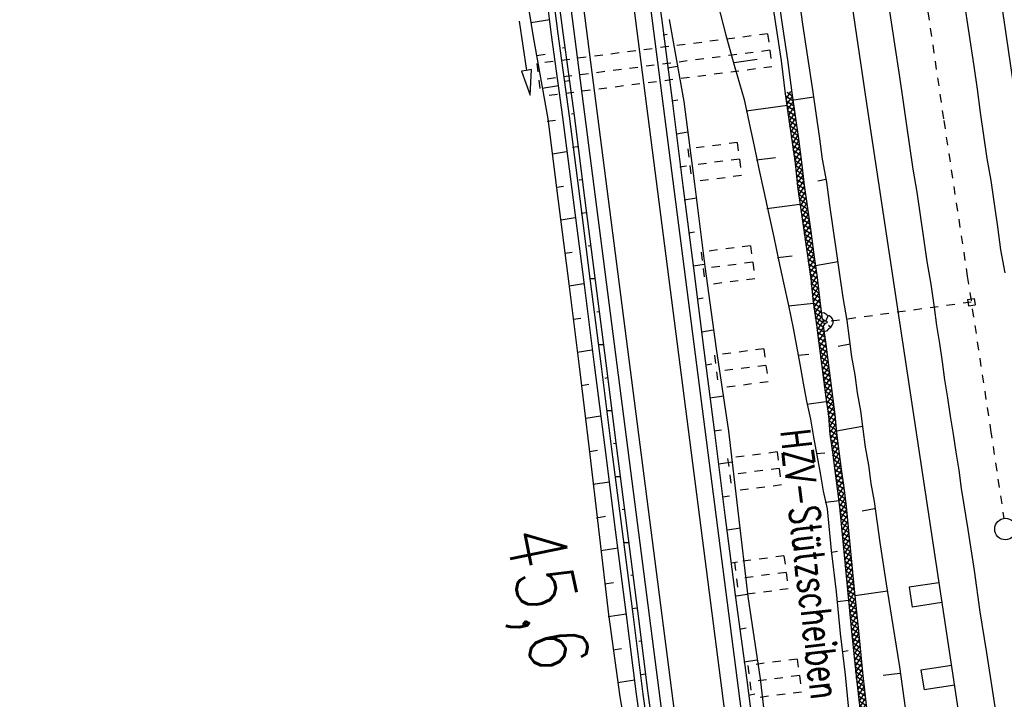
# Model space of a CAD drawing. Extents: x 447827 to 448299, y 438389 to 439851.
# Tile 67 of 116: x 447923 to 447982, y 439294 to 439335. Entities that reach past the tile are written whole.
import ezdxf

# ---------------------------------------------------------------- set-up
doc = ezdxf.new("R2010")
doc.units = 0
doc.header["$LTSCALE"] = 2
doc.header["$MEASUREMENT"] = 0
for name, pattern in [('ACAD_ISO03W100', [0.5, 0.25, -0.25]), ('ACAD_ISO05W100', [0.5, 0.25, -0.25]), ('ACAD_ISO10W100W', [0.5, 0.25, -0.25]), ('AUSGEZOGEN', [0]), ('PUNKTX2', [0.5, 0.25, -0.25])]:
    doc.linetypes.add(name, pattern=pattern)
doc.layers.get('0').update_dxf_attribs({"linetype": 'AUSGEZOGEN'})
for name, color, linetype in [('DB-Bahnachse', 7, 'CONTINUOUS'), ('DB-Boeschungen', 15, 'CONTINUOUS'), ('DB-Gleisachsen', 7, 'CONTINUOUS'), ('DB-GRABEN', 15, 'AUSGEZOGEN'), ('DB-HZV-Stützscheiben', 15, 'CONTINUOUS'), ('DB-Ingenieurbauwerke', 15, 'CONTINUOUS'), ('DB-Weg-Boeschungen', 15, 'CONTINUOUS'), ('DB-Wege', 15, 'CONTINUOUS'), ('FBRTOP', 250, 'AUSGEZOGEN')]:
    doc.layers.add(name, color=color, linetype=linetype)
doc.styles.add('ROMANS', font='romans.shx', dxfattribs={"width": 0.8})

# ---------------------------------------------------------------- blocks, each defined once
blk = doc.blocks.new('*X357')
at = {"color": 0, "linetype": 'ByBlock'}
for p, q in [((-134756, -181213), (-134476, -180933)), ((-134295, -181357), (-134742, -180911)), ((-134555, -181330), (-134188, -180963)), ((-133940, -181394), (-134392, -180942)), ((-134267, -181360), (-133900, -180994)), ((-133584, -181432), (-134037, -180979)), ((-133979, -181390), (-133612, -181024)), ((-133691, -181421), (-133324, -181054)), ((-133229, -181469), (-133681, -181017)), ((-133403, -181451), (-133036, -181084)), ((-132873, -181506), (-133326, -181054)), ((-133115, -181481), (-132748, -181115)), ((-132518, -181544), (-132970, -181091)), ((-132827, -181511), (-132460, -181145)), ((-132162, -181581), (-132615, -181129)), ((-131807, -181618), (-132259, -181166)), ((-134651, -181320), (-134756, -181215)), ((-132539, -181541), (-132173, -181175)), ((-132251, -181572), (-131885, -181205)), ((-131963, -181602), (-131597, -181235)), ((-131451, -181656), (-131904, -181203)), ((-131675, -181632), (-131309, -181266)), ((-131096, -181693), (-131548, -181241)), ((-131387, -181662), (-131021, -181296)), ((-130740, -181730), (-131193, -181278)), ((-131099, -181693), (-130733, -181326)), ((-130385, -181768), (-130837, -181315)), ((-130811, -181723), (-130445, -181356)), ((-130523, -181753), (-130157, -181387)), ((-130029, -181805), (-130482, -181353)), ((-130235, -181783), (-129869, -181417)), ((-129674, -181842), (-130126, -181390)), ((-129947, -181814), (-129581, -181447)), ((-129318, -181880), (-129771, -181427)), ((-129659, -181844), (-129293, -181477)), ((-128963, -181917), (-129415, -181465)), ((-129371, -181874), (-129005, -181508)), ((-129083, -181904), (-128717, -181538)), ((-128607, -181954), (-129059, -181502)), ((-128795, -181934), (-128429, -181568)), ((-128252, -181992), (-128704, -181539)), ((-128507, -181965), (-128141, -181598)), ((-127896, -182029), (-128348, -181576)), ((-128219, -181995), (-127853, -181628)), ((-127540, -182066), (-127993, -181614)), ((-127931, -182025), (-127565, -181659)), ((-127644, -182055), (-127277, -181689)), ((-127185, -182104), (-127637, -181651)), ((-127356, -182086), (-126989, -181719)), ((-126829, -182141), (-127282, -181688)), ((-127068, -182116), (-126701, -181749)), ((-126474, -182178), (-126926, -181726)), ((-126118, -182216), (-126571, -181763)), ((-126780, -182146), (-126413, -181780)), ((-126492, -182176), (-126125, -181810)), ((-125763, -182253), (-126215, -181800)), ((-126204, -182207), (-125837, -181840)), ((-125916, -182237), (-125549, -181870)), ((-125407, -182290), (-125860, -181838)), ((-125628, -182267), (-125261, -181901)), ((-125052, -182327), (-125504, -181875)), ((-125340, -182297), (-124973, -181931)), ((-124696, -182365), (-125149, -181912)), ((-125052, -182327), (-124685, -181961)), ((-124348, -182395), (-124793, -181950)), ((-124764, -182358), (-124393, -181987)), ((-124472, -182384), (-124100, -182012)), ((-124000, -182424), (-124442, -181983)), ((-124179, -182409), (-123807, -182037)), ((-123653, -182454), (-124094, -182013)), ((-123886, -182434), (-123513, -182062)), ((-123305, -182483), (-123746, -182042)), ((-123592, -182459), (-123220, -182087)), ((-122957, -182513), (-123399, -182072)), ((-123299, -182484), (-122927, -182112)), ((-122610, -182542), (-123051, -182101)), ((-123006, -182509), (-122634, -182137)), ((-122712, -182534), (-122340, -182161)), ((-122262, -182572), (-122703, -182131)), ((-122419, -182558), (-122048, -182188)), ((-121908, -182607), (-122355, -182160)), ((-122127, -182584), (-121760, -182218)), ((-121553, -182645), (-122005, -182192)), ((-121839, -182615), (-121472, -182248)), ((-121197, -182682), (-121650, -182230)), ((-121551, -182645), (-121184, -182278)), ((-120842, -182719), (-121294, -182267)), ((-121263, -182675), (-120896, -182309)), ((-120975, -182705), (-120608, -182339)), ((-120486, -182757), (-120939, -182304)), ((-120131, -182794), (-120583, -182342)), ((-120687, -182736), (-120320, -182369)), ((-120399, -182766), (-120033, -182399)), ((-119775, -182831), (-120227, -182379)), ((-120111, -182796), (-119745, -182430)), ((-119420, -182869), (-119872, -182416)), ((-119823, -182826), (-119457, -182460)), ((-119535, -182856), (-119169, -182490)), ((-119064, -182906), (-119516, -182454)), ((-119247, -182887), (-118881, -182520)), ((-118708, -182943), (-119161, -182491)), ((-118959, -182917), (-118593, -182551)), ((-118353, -182981), (-118805, -182528)), ((-118671, -182947), (-118305, -182581)), ((-117997, -183018), (-118450, -182565)), ((-118383, -182977), (-118017, -182611)), ((-118095, -183008), (-117729, -182641)), ((-117642, -183055), (-118094, -182603)), ((-117807, -183038), (-117441, -182671)), ((-117286, -183093), (-117739, -182640)), ((-117519, -183068), (-117153, -182702)), ((-116931, -183130), (-117383, -182677)), ((-117231, -183098), (-116865, -182732)), ((-116575, -183167), (-117028, -182715)), ((-116943, -183129), (-116577, -182762)), ((-116220, -183205), (-116672, -182752)), ((-116655, -183159), (-116289, -182792)), ((-116367, -183189), (-116001, -182823)), ((-115864, -183242), (-116317, -182789)), ((-116079, -183219), (-115713, -182853)), ((-115509, -183279), (-115961, -182827)), ((-115792, -183249), (-115425, -182883)), ((-115153, -183316), (-115606, -182864)), ((-115504, -183280), (-115137, -182913)), ((-114798, -183354), (-115250, -182901)), ((-115216, -183310), (-114849, -182944)), ((-114443, -183391), (-114895, -182939)), ((-114928, -183340), (-114561, -182974)), ((-114640, -183370), (-114273, -183004)), ((-114088, -183427), (-114539, -182976)), ((-114351, -183400), (-113985, -183034)), ((-113733, -183464), (-114184, -183013)), ((-114063, -183430), (-113697, -183064)), ((-113378, -183501), (-113828, -183051)), ((-113774, -183460), (-113409, -183095)), ((-113486, -183490), (-113121, -183125)), ((-113023, -183537), (-113473, -183088)), ((-113198, -183519), (-112833, -183155)), ((-112668, -183574), (-113117, -183125)), ((-112909, -183549), (-112545, -183185)), ((-112313, -183611), (-112762, -183163)), ((-112621, -183579), (-112257, -183216)), ((-111962, -183644), (-112406, -183200)), ((-112333, -183609), (-111966, -183243)), ((-111615, -183673), (-112053, -183235)), ((-112042, -183637), (-111673, -183267)), ((-111749, -183662), (-111380, -183292)), ((-111267, -183703), (-111705, -183265)), ((-111456, -183687), (-111086, -183317)), ((-110919, -183732), (-111357, -183294)), ((-111162, -183712), (-110793, -183342)), ((-110572, -183762), (-111009, -183324)), ((-110869, -183736), (-110500, -183367)), ((-110224, -183791), (-110662, -183353)), ((-110576, -183761), (-110206, -183392)), ((-109876, -183821), (-110314, -183383)), ((-110282, -183786), (-109913, -183417)), ((-109867, -183511), (-109966, -183412)), ((-109989, -183811), (-109867, -183689))]:
    blk.add_line(p, q, dxfattribs=at)
blk = doc.blocks.new('*X358')
at = {"color": 0, "linetype": 'ByBlock'}
for p, q in [((-159694, -179422), (-159433, -179161)), ((-159312, -179569), (-159694, -179187)), ((-159511, -179557), (-159133, -179180)), ((-158973, -179590), (-159399, -179163)), ((-159211, -179575), (-158833, -179198)), ((-158634, -179610), (-159061, -179184)), ((-158911, -179593), (-158533, -179216)), ((-158296, -179631), (-158722, -179204)), ((-158611, -179612), (-158233, -179234)), ((-157957, -179651), (-158383, -179225)), ((-158311, -179630), (-157933, -179252)), ((-157618, -179672), (-158045, -179245)), ((-158010, -179648), (-157633, -179270)), ((-157710, -179666), (-157333, -179288)), ((-157280, -179692), (-157706, -179266)), ((-157410, -179684), (-157033, -179307)), ((-156941, -179713), (-157367, -179286)), ((-157110, -179702), (-156733, -179325)), ((-156602, -179733), (-157028, -179307)), ((-156810, -179721), (-156433, -179343)), ((-156263, -179754), (-156690, -179327)), ((-156510, -179739), (-156133, -179361)), ((-155925, -179774), (-156351, -179348)), ((-156210, -179757), (-155833, -179379)), ((-155586, -179795), (-156012, -179368)), ((-155240, -179822), (-155674, -179389)), ((-159651, -179548), (-159694, -179505)), ((-155910, -179775), (-155533, -179397)), ((-155610, -179793), (-155239, -179422)), ((-154888, -179856), (-155332, -179413)), ((-155314, -179815), (-154948, -179450)), ((-155024, -179843), (-154658, -179478)), ((-154536, -179890), (-154980, -179447)), ((-154733, -179871), (-154368, -179505)), ((-154184, -179924), (-154627, -179480)), ((-154443, -179899), (-154078, -179533)), ((-153839, -179951), (-154275, -179514)), ((-154153, -179927), (-153780, -179554)), ((-153501, -179971), (-153927, -179545)), ((-153857, -179949), (-153480, -179572)), ((-153162, -179992), (-153588, -179565)), ((-153557, -179968), (-153180, -179590)), ((-153257, -179986), (-152880, -179608)), ((-152823, -180012), (-153249, -179586)), ((-152957, -180004), (-152579, -179626)), ((-152484, -180033), (-152911, -179606)), ((-152657, -180022), (-152279, -179644)), ((-152146, -180053), (-152572, -179627)), ((-152357, -180040), (-151979, -179663)), ((-151807, -180074), (-152233, -179647)), ((-152057, -180058), (-151679, -179681)), ((-151468, -180094), (-151895, -179668)), ((-151757, -180077), (-151379, -179699)), ((-151130, -180115), (-151556, -179688)), ((-151457, -180095), (-151079, -179717)), ((-150791, -180135), (-151217, -179709)), ((-151157, -180113), (-150779, -179735)), ((-150452, -180156), (-150878, -179729)), ((-150857, -180131), (-150479, -179753)), ((-150557, -180149), (-150179, -179772)), ((-150113, -180176), (-150540, -179750)), ((-150257, -180167), (-149879, -179790)), ((-149775, -180197), (-150201, -179770)), ((-149957, -180186), (-149579, -179808)), ((-149436, -180217), (-149862, -179791)), ((-149657, -180204), (-149279, -179826)), ((-149097, -180238), (-149524, -179811)), ((-149357, -180222), (-148979, -179844)), ((-148759, -180258), (-149185, -179832)), ((-149057, -180240), (-148679, -179862)), ((-148419, -180279), (-148846, -179852)), ((-148757, -180258), (-148380, -179882)), ((-148067, -180313), (-148508, -179873)), ((-148457, -180276), (-148090, -179910)), ((-148166, -180304), (-147800, -179938)), ((-147715, -180347), (-148159, -179903)), ((-147875, -180332), (-147510, -179966)), ((-147363, -180381), (-147807, -179937)), ((-147012, -180414), (-147454, -179971)), ((-145636, -180001), (-145614, -179979)), ((-147585, -180360), (-147220, -179994)), ((-147295, -180388), (-146926, -180019)), ((-146673, -180434), (-147102, -180005)), ((-147004, -180414), (-146626, -180037)), ((-146334, -180455), (-146761, -180029)), ((-146704, -180433), (-146326, -180055)), ((-145996, -180475), (-146422, -180049)), ((-146404, -180451), (-146026, -180073)), ((-146104, -180469), (-145724, -180089)), ((-145657, -180496), (-146083, -180070)), ((-145315, -180520), (-145832, -180003)), ((-145803, -180487), (-145428, -180111)), ((-145505, -180506), (-145130, -180132)), ((-144973, -180544), (-145404, -180113)), ((-145207, -180527), (-144833, -180153)), ((-144630, -180568), (-145061, -180137)), ((-144910, -180548), (-144536, -180174)), ((-144288, -180592), (-144719, -180161)), ((-144613, -180569), (-144239, -180195)), ((-143946, -180616), (-144377, -180185)), ((-144315, -180590), (-143941, -180216)), ((-143604, -180640), (-144035, -180209)), ((-144018, -180611), (-143644, -180237)), ((-143721, -180632), (-143347, -180258)), ((-143261, -180664), (-143692, -180233)), ((-143424, -180653), (-143049, -180279)), ((-142919, -180688), (-143350, -180257)), ((-143126, -180674), (-142752, -180299)), ((-142577, -180712), (-143008, -180281)), ((-142829, -180695), (-142455, -180320)), ((-142235, -180736), (-142666, -180305)), ((-142532, -180715), (-142157, -180341)), ((-141892, -180760), (-142323, -180330)), ((-142234, -180736), (-141860, -180362)), ((-141550, -180784), (-141981, -180354)), ((-141937, -180757), (-141563, -180383)), ((-141640, -180778), (-141266, -180404)), ((-141208, -180809), (-141639, -180378)), ((-141343, -180799), (-140968, -180425)), ((-140866, -180833), (-141296, -180402)), ((-141045, -180820), (-140671, -180446)), ((-140523, -180857), (-140954, -180426)), ((-140748, -180841), (-140374, -180467)), ((-140181, -180881), (-140612, -180450)), ((-140451, -180862), (-140079, -180490)), ((-139823, -180921), (-140270, -180474)), ((-140153, -180883), (-139794, -180523)), ((-139463, -180962), (-139917, -180509)), ((-139868, -180915), (-139509, -180556)), ((-139103, -181004), (-139557, -180551)), ((-139583, -180949), (-139223, -180589)), ((-139298, -180982), (-138934, -180618)), ((-138758, -181031), (-139197, -180592)), ((-139011, -181013), (-138637, -180639)), ((-138416, -181055), (-138847, -180624)), ((-138714, -181034), (-138339, -180660)), ((-138074, -181079), (-138505, -180648)), ((-138416, -181055), (-138042, -180681)), ((-137731, -181103), (-138162, -180672)), ((-138119, -181076), (-137745, -180702)), ((-137822, -181097), (-137447, -180722)), ((-137389, -181127), (-137820, -180696)), ((-137524, -181118), (-137150, -180743)), ((-137047, -181151), (-137478, -180720)), ((-137227, -181138), (-136853, -180764)), ((-136705, -181175), (-137136, -180744)), ((-136930, -181159), (-136556, -180785)), ((-136362, -181199), (-136793, -180768)), ((-136633, -181180), (-136258, -180806)), ((-136020, -181223), (-136451, -180792)), ((-136335, -181201), (-135961, -180827)), ((-135678, -181247), (-136109, -180817)), ((-136038, -181222), (-135664, -180848)), ((-135336, -181271), (-135766, -180841)), ((-135741, -181243), (-135366, -180868)), ((-135443, -181264), (-135068, -180888)), ((-134993, -181296), (-135425, -180864)), ((-135146, -181285), (-134770, -180909)), ((-134756, -181215), (-135083, -180887)), ((-134849, -181306), (-134756, -181213))]:
    blk.add_line(p, q, dxfattribs=at)
blk = doc.blocks.new('ELIPPSE')
at = {"color": 0, "linetype": 'ByBlock'}
blk.add_circle((0, 0), 1, dxfattribs=at)
blk = doc.blocks.new('ELARC191')
at = {"color": 0, "linetype": 'ByBlock'}
blk.add_arc((0, 0), 1, 292.6445, 72.5673, dxfattribs=at)

msp = doc.modelspace()

# ---------------------------------------------------------------- linework, layer by layer
at = {"layer": 'DB-Bahnachse', "linetype": 'ACAD_ISO10W100W'}
for p, q in [((447977.001, 439338.365), (447978.394, 439328.862)), ((447978.394, 439328.862), (447979.809, 439319.515)), ((447979.809, 439319.515), (447981.206, 439310.267)), ((447981.206, 439310.267), (447982.008, 439304.952))]:
    msp.add_line(p, q, dxfattribs=at)
at = {"layer": 'DB-Bahnachse', "linetype": 'Continuous'}
msp.add_ellipse((447982.105, 439304.309), major_axis=(-0.46, 0.46), ratio=1, start_param=2.557664, end_param=8.840849, dxfattribs=at)
at = {"layer": 'DB-Boeschungen', "linetype": 'Continuous'}
for p, q in [((447968.4, 439336.474), (447968.702, 439334.496)), ((447969.639, 439336.644), (447969.892, 439334.658)), ((447964.789, 439335.931), (447965.289, 439333.988)), ((447968.702, 439334.496), (447969.005, 439332.519)), ((447969.892, 439334.658), (447970.195, 439332.68)), ((447965.289, 439333.988), (447965.837, 439332.054)), ((447970.195, 439332.68), (447970.497, 439330.703)), ((447965.784, 439332.35), (447967.171, 439332.547)), ((447965.837, 439332.054), (447966.385, 439330.121)), ((447969.005, 439332.519), (447969.258, 439330.532)), ((447969.258, 439330.532), (447969.455, 439329.145)), ((447970.576, 439330.26), (447969.386, 439330.098)), ((447970.497, 439330.703), (447970.694, 439329.316)), ((447966.385, 439330.121), (447966.69, 439328.702)), ((447968.987, 439329.773), (447966.508, 439329.432)), ((447969.455, 439329.145), (447969.652, 439327.758)), ((447970.694, 439329.316), (447970.891, 439327.929)), ((447966.69, 439328.702), (447966.985, 439327.333)), ((447970.891, 439327.929), (447971.088, 439326.542)), ((447966.985, 439327.333), (447967.28, 439325.963)), ((447969.652, 439327.758), (447969.848, 439326.371)), ((447967.134, 439326.496), (447968.275, 439326.649)), ((447969.848, 439326.371), (447969.996, 439324.975)), ((447971.088, 439326.542), (447971.334, 439325.163)), ((447967.28, 439325.963), (447967.575, 439324.594)), ((447969.996, 439324.975), (447970.193, 439323.588)), ((447971.308, 439325.311), (447970.815, 439325.223)), ((447971.334, 439325.163), (447971.531, 439323.776)), ((447967.575, 439324.594), (447967.871, 439323.224)), ((447969.746, 439323.813), (447967.76, 439323.56)), ((447971.531, 439323.776), (447971.728, 439322.389)), ((447967.871, 439323.224), (447968.166, 439321.855)), ((447970.193, 439323.588), (447970.39, 439322.201)), ((447970.39, 439322.201), (447970.587, 439320.814)), ((447971.728, 439322.389), (447971.925, 439321.002)), ((447968.166, 439321.855), (447968.461, 439320.486)), ((447968.386, 439320.625), (447969.281, 439320.734)), ((447970.587, 439320.814), (447970.784, 439319.427)), ((447971.925, 439321.002), (447972.121, 439319.615)), ((447968.461, 439320.486), (447968.757, 439319.116)), ((447972.039, 439320.363), (447970.688, 439320.121)), ((447972.121, 439319.615), (447972.318, 439318.228)), ((447968.757, 439319.116), (447969.052, 439317.747)), ((447970.784, 439319.427), (447970.931, 439318.032)), ((447970.555, 439317.863), (447969.061, 439317.698)), ((447970.931, 439318.032), (447971.088, 439316.925)), ((447972.318, 439318.228), (447972.564, 439316.85)), ((447969.052, 439317.747), (447969.347, 439316.377)), ((447972.564, 439316.85), (447972.709, 439315.759)), ((447969.347, 439316.377), (447969.541, 439315.295)), ((447971.144, 439316.527), (447971.272, 439315.553)), ((447971.272, 439315.553), (447971.416, 439314.461)), ((447972.77, 439315.414), (447972.039, 439315.284)), ((447972.709, 439315.759), (447972.853, 439314.667)), ((447969.541, 439315.295), (447969.734, 439314.212)), ((447969.637, 439314.753), (447970.286, 439314.818)), ((447969.734, 439314.212), (447969.936, 439313.08)), ((447971.416, 439314.461), (447971.561, 439313.37)), ((447972.853, 439314.667), (447973.046, 439313.584)), ((447969.936, 439313.08), (447970.13, 439311.997)), ((447971.561, 439313.37), (447971.705, 439312.278)), ((447973.046, 439313.584), (447973.19, 439312.492)), ((447973.19, 439312.492), (447973.384, 439311.41)), ((447970.13, 439311.997), (447970.372, 439310.923)), ((447971.306, 439311.953), (447970.165, 439311.8)), ((447971.705, 439312.278), (447971.849, 439311.186)), ((447973.384, 439311.41), (447973.528, 439310.318)), ((447970.372, 439310.923), (447970.566, 439309.84)), ((447971.849, 439311.186), (447971.944, 439310.086)), ((447971.944, 439310.086), (447972.088, 439308.994)), ((447973.501, 439310.466), (447971.948, 439310.188)), ((447973.528, 439310.318), (447973.672, 439309.226)), ((447970.566, 439309.84), (447970.759, 439308.757)), ((447970.741, 439308.855), (447971.242, 439308.894)), ((447972.088, 439308.994), (447972.232, 439307.903)), ((447973.672, 439309.226), (447973.865, 439308.143)), ((447970.759, 439308.757), (447970.952, 439307.674)), ((447972.232, 439307.903), (447972.376, 439306.811)), ((447973.865, 439308.143), (447974.009, 439307.052)), ((447970.952, 439307.674), (447971.146, 439306.591)), ((447971.146, 439306.591), (447971.388, 439305.517)), ((447972.376, 439306.811), (447972.529, 439305.67)), ((447974.009, 439307.052), (447974.203, 439305.969)), ((447972.114, 439306.002), (447971.269, 439305.902)), ((447974.203, 439305.969), (447974.544, 439303.49)), ((447971.388, 439305.517), (447971.631, 439303.021)), ((447972.529, 439305.67), (447972.772, 439303.174)), ((447974.233, 439305.517), (447973.486, 439305.384)), ((447971.631, 439303.021), (447971.923, 439300.533)), ((447971.648, 439302.922), (447971.993, 439302.984)), ((447972.772, 439303.174), (447973.014, 439300.678)), ((447974.544, 439303.49), (447974.934, 439301.02)), ((447973.014, 439300.678), (447973.257, 439298.181)), ((447974.934, 439301.02), (447975.333, 439298.501)), ((447971.923, 439300.533), (447972.165, 439298.037)), ((447972.677, 439300.008), (447971.979, 439299.934)), ((447975.013, 439300.577), (447973.049, 439300.294)), ((447975.333, 439298.501), (447975.723, 439296.031)), ((447972.165, 439298.037), (447972.457, 439295.55)), ((447973.257, 439298.181), (447973.499, 439295.685)), ((447972.309, 439296.946), (447972.654, 439297.007)), ((447975.723, 439296.031), (447976.064, 439293.553)), ((447972.457, 439295.55), (447972.7, 439293.054)), ((447973.499, 439295.685), (447973.791, 439293.198)), ((447975.744, 439295.629), (447974.746, 439295.511))]:
    msp.add_line(p, q, dxfattribs=at)
at = {"layer": 'DB-Gleisachsen', "linetype": 'Continuous'}
for p, q in [((447979.593, 439336.085), (447979.895, 439334.108)), ((447975.136, 439335.442), (447975.439, 439333.464)), ((447979.895, 439334.108), (447980.197, 439332.13)), ((447975.439, 439333.464), (447975.741, 439331.487)), ((447980.197, 439332.13), (447980.394, 439330.743)), ((447975.741, 439331.487), (447975.938, 439330.1)), ((447980.394, 439330.743), (447980.591, 439329.356)), ((447975.938, 439330.1), (447976.135, 439328.713)), ((447980.591, 439329.356), (447980.788, 439327.969)), ((447976.135, 439328.713), (447976.332, 439327.326)), ((447980.788, 439327.969), (447980.985, 439326.582)), ((447976.332, 439327.326), (447976.529, 439325.939)), ((447980.985, 439326.582), (447981.222, 439325.253)), ((447976.529, 439325.939), (447976.775, 439324.56)), ((447981.222, 439325.253), (447981.419, 439323.866)), ((447976.775, 439324.56), (447976.971, 439323.173)), ((447981.419, 439323.866), (447981.616, 439322.479)), ((447976.971, 439323.173), (447977.168, 439321.786)), ((447981.616, 439322.479), (447981.813, 439321.092)), ((447977.168, 439321.786), (447977.365, 439320.399)), ((447981.813, 439321.092), (447982.059, 439319.714)), ((447977.365, 439320.399), (447977.611, 439319.021)), ((447977.611, 439319.021), (447977.808, 439317.634)), ((447977.808, 439317.634), (447977.952, 439316.543)), ((447977.952, 439316.543), (447978.146, 439315.46)), ((447978.146, 439315.46), (447978.29, 439314.368)), ((447978.29, 439314.368), (447978.434, 439313.276)), ((447978.434, 439313.276), (447978.627, 439312.194)), ((447978.627, 439312.194), (447978.772, 439311.102)), ((447978.772, 439311.102), (447978.965, 439310.019)), ((447978.965, 439310.019), (447979.109, 439308.927)), ((447979.109, 439308.927), (447979.302, 439307.845)), ((447979.302, 439307.845), (447979.447, 439306.753)), ((447979.447, 439306.753), (447979.837, 439304.283)), ((447979.837, 439304.283), (447980.227, 439301.813)), ((447980.227, 439301.813), (447980.568, 439299.334)), ((447980.568, 439299.334), (447980.958, 439296.865)), ((447980.958, 439296.865), (447981.349, 439294.395)), ((447981.349, 439294.395), (447981.739, 439291.925))]:
    msp.add_line(p, q, dxfattribs=at)
at = {"layer": 'DB-GRABEN', "linetype": 'Continuous'}
for p, q in [((447968.006, 439336.404), (447968.309, 439334.426)), ((447968.309, 439334.426), (447968.611, 439332.448)), ((447968.611, 439332.448), (447968.864, 439330.462)), ((447968.864, 439330.462), (447969.061, 439329.075)), ((447969.061, 439329.075), (447969.258, 439327.688)), ((447969.258, 439327.688), (447969.455, 439326.301)), ((447969.455, 439326.301), (447969.602, 439324.905)), ((447969.602, 439324.905), (447969.799, 439323.518)), ((447969.799, 439323.518), (447969.996, 439322.131)), ((447969.996, 439322.131), (447970.193, 439320.744)), ((447970.193, 439320.744), (447970.39, 439319.357)), ((447970.39, 439319.357), (447970.538, 439317.961)), ((447970.538, 439317.961), (447970.734, 439316.574)), ((447971.176, 439317.302), (447971.038, 439317.283)), ((447971.359, 439317.176), (447971.176, 439317.302)), ((447971.24, 439316.821), (447971.088, 439316.925)), ((447971.262, 439316.673), (447971.144, 439316.527)), ((447971.443, 439317.156), (447971.299, 439316.822)), ((447970.734, 439316.574), (447970.879, 439315.483)), ((447971.338, 439316.194), (447971.19, 439316.173)), ((447971.478, 439316.368), (447971.338, 439316.194)), ((447971.464, 439316.572), (447971.6, 439316.45)), ((447970.879, 439315.483), (447971.023, 439314.391)), ((447971.023, 439314.391), (447971.167, 439313.299)), ((447971.167, 439313.299), (447971.311, 439312.208)), ((447971.311, 439312.208), (447971.455, 439311.116)), ((447971.455, 439311.116), (447971.55, 439310.016)), ((447971.55, 439310.016), (447971.694, 439308.924)), ((447971.694, 439308.924), (447971.838, 439307.832)), ((447971.838, 439307.832), (447971.982, 439306.741)), ((447971.982, 439306.741), (447972.127, 439305.649)), ((447972.127, 439305.649), (447972.369, 439303.153)), ((447972.369, 439303.153), (447972.612, 439300.656)), ((447972.612, 439300.656), (447972.854, 439298.16)), ((447972.854, 439298.16), (447973.097, 439295.664)), ((447973.097, 439295.664), (447973.389, 439293.177))]:
    msp.add_line(p, q, dxfattribs=at)
at = {"layer": 'DB-HZV-Stützscheiben', "linetype": 'PUNKTX2'}
for p, q in [((447967.803, 439334.076), (447953.918, 439332.285)), ((447967.803, 439334.076), (447968.059, 439332.092)), ((447953.918, 439332.285), (447954.174, 439330.301)), ((447968.059, 439332.092), (447954.174, 439330.301)), ((447965.975, 439327.538), (447962.999, 439327.154)), ((447965.975, 439327.538), (447966.231, 439325.555)), ((447962.999, 439327.154), (447963.255, 439325.171)), ((447966.231, 439325.555), (447963.255, 439325.171)), ((447966.774, 439321.339), (447963.799, 439320.956)), ((447966.774, 439321.339), (447967.03, 439319.356)), ((447963.799, 439320.956), (447964.055, 439318.972)), ((447967.03, 439319.356), (447964.055, 439318.972)), ((447967.573, 439315.141), (447964.598, 439314.757)), ((447967.573, 439315.141), (447967.829, 439313.157)), ((447964.598, 439314.757), (447964.854, 439312.774)), ((447967.829, 439313.157), (447964.854, 439312.774)), ((447968.373, 439308.942), (447965.398, 439308.558)), ((447968.373, 439308.942), (447968.629, 439306.959)), ((447965.398, 439308.558), (447965.653, 439306.575)), ((447968.629, 439306.959), (447965.653, 439306.575)), ((447968.783, 439302.693), (447965.808, 439302.31)), ((447968.783, 439302.693), (447969.039, 439300.71)), ((447965.808, 439302.31), (447966.063, 439300.326)), ((447969.039, 439300.71), (447966.063, 439300.326)), ((447969.582, 439296.495), (447966.607, 439296.111)), ((447969.582, 439296.495), (447969.838, 439294.511)), ((447966.607, 439296.111), (447966.863, 439294.127)), ((447969.838, 439294.511), (447966.863, 439294.127))]:
    msp.add_line(p, q, dxfattribs=at)
at = {"layer": 'DB-HZV-Stützscheiben', "linetype": 'ACAD_ISO05W100'}
for p, q in [((447967.931, 439333.084), (447954.046, 439331.293)), ((447966.103, 439326.546), (447963.127, 439326.163)), ((447966.902, 439320.348), (447963.927, 439319.964)), ((447967.701, 439314.149), (447964.726, 439313.765)), ((447968.501, 439307.95), (447965.525, 439307.567)), ((447968.911, 439301.701), (447965.936, 439301.318)), ((447969.71, 439295.503), (447966.735, 439295.119))]:
    msp.add_line(p, q, dxfattribs=at)
at = {"layer": 'DB-Ingenieurbauwerke', "linetype": 'Continuous'}
for p, q in [((447978.586, 439358.207), (447982.612, 439330.789)), ((447969.778, 439356.929), (447973.808, 439329.479)), ((447973.808, 439329.479), (447979.531, 439291.533)), ((447979.82, 439318.114), (447980.216, 439318.173)), ((447979.82, 439318.114), (447979.879, 439317.719)), ((447979.879, 439317.719), (447980.274, 439317.777)), ((447980.216, 439318.173), (447980.274, 439317.777)), ((447978.089, 439301.083), (447976.31, 439300.806)), ((447976.31, 439300.806), (447976.495, 439299.62)), ((447978.274, 439299.897), (447976.495, 439299.62)), ((447978.873, 439296.114), (447977.023, 439295.825)), ((447977.023, 439295.825), (447977.208, 439294.64)), ((447979.06, 439294.928), (447977.208, 439294.64))]:
    msp.add_line(p, q, dxfattribs=at)
at = {"layer": 'DB-Ingenieurbauwerke', "linetype": 'ACAD_ISO03W100'}
msp.add_line((447980.046, 439317.945), (447971.117, 439316.728), dxfattribs=at)
at = {"layer": 'DB-Weg-Boeschungen', "linetype": 'Continuous'}
for p, q in [((447960.755, 439339.823), (447961.438, 439334.868)), ((447954.847, 439339.09), (447955.481, 439334.128)), ((447952.913, 439338.834), (447953.695, 439333.895)), ((447954.155, 439338.98), (447954.789, 439334.018)), ((447954.55, 439339.043), (447955.184, 439334.081)), ((447961.882, 439334.939), (447962.763, 439330.016)), ((447952.854, 439334.844), (447953.3, 439331.877)), ((447954.698, 439334.915), (447953.562, 439334.735)), ((447961.438, 439334.868), (447962.072, 439329.906)), ((447953.695, 439333.895), (447954.576, 439328.973)), ((447954.789, 439334.018), (447955.472, 439329.064)), ((447955.184, 439334.081), (447955.867, 439329.127)), ((447955.481, 439334.128), (447956.164, 439329.173)), ((447961.522, 439334.021), (447961.768, 439334.06)), ((447955.621, 439333.239), (447955.473, 439333.215)), ((447953.924, 439332.767), (447954.418, 439332.846)), ((447961.785, 439332.038), (447962.378, 439332.132)), ((447953.3, 439331.877), (447953.003, 439331.833)), ((447953.003, 439331.833), (447953.523, 439330.394)), ((447953.597, 439331.922), (447953.3, 439331.877)), ((447953.523, 439330.394), (447953.597, 439331.922)), ((447955.225, 439330.948), (447954.237, 439330.792)), ((447955.885, 439331.255), (447955.588, 439331.209)), ((447962.048, 439330.055), (447962.394, 439330.109)), ((447962.072, 439329.906), (447962.706, 439324.945)), ((447962.763, 439330.016), (447963.397, 439325.054)), ((447955.472, 439329.064), (447956.106, 439324.102)), ((447955.867, 439329.127), (447956.501, 439324.165)), ((447956.148, 439329.272), (447956, 439329.249)), ((447956.164, 439329.173), (447956.798, 439324.212)), ((447954.55, 439328.817), (447955.044, 439328.895)), ((447954.576, 439328.973), (447955.209, 439324.011)), ((447962.312, 439328.071), (447963.003, 439328.181)), ((447956.362, 439327.281), (447956.066, 439327.234)), ((447955.702, 439326.974), (447954.862, 439326.841)), ((447962.526, 439326.08), (447962.921, 439326.143)), ((447955.126, 439324.858), (447955.521, 439324.921)), ((447956.626, 439325.298), (447956.477, 439325.275)), ((447962.706, 439324.945), (447963.339, 439319.983)), ((447963.397, 439325.054), (447964.031, 439320.092)), ((447955.209, 439324.011), (447955.843, 439319.049)), ((447956.106, 439324.102), (447956.74, 439319.14)), ((447956.501, 439324.165), (447957.135, 439319.203)), ((447956.798, 439324.212), (447957.431, 439319.25)), ((447962.789, 439324.097), (447963.53, 439324.215)), ((447956.889, 439323.315), (447956.593, 439323.268)), ((447956.229, 439323.008), (447955.389, 439322.875)), ((447963.053, 439322.114), (447963.398, 439322.169)), ((447957.152, 439321.332), (447957.004, 439321.308)), ((447955.603, 439320.884), (447956.048, 439320.954)), ((447963.316, 439320.131), (447964.007, 439320.24)), ((447963.339, 439319.983), (447963.965, 439315.07)), ((447964.031, 439320.092), (447964.714, 439315.138)), ((447955.843, 439319.049), (447956.477, 439314.087)), ((447956.756, 439319.041), (447955.867, 439318.901)), ((447956.74, 439319.14), (447957.374, 439314.178)), ((447957.416, 439319.348), (447957.112, 439319.351)), ((447957.135, 439319.203), (447957.769, 439314.241)), ((447957.431, 439319.25), (447958.065, 439314.288)), ((447963.579, 439318.148), (447963.925, 439318.202)), ((447957.679, 439317.365), (447957.531, 439317.342)), ((447956.13, 439316.917), (447956.575, 439316.988)), ((447963.843, 439316.164), (447964.534, 439316.274)), ((447957.233, 439315.067), (447956.344, 439314.926)), ((447957.943, 439315.382), (447957.638, 439315.384)), ((447963.965, 439315.07), (447964.599, 439310.108)), ((447964.714, 439315.138), (447965.447, 439310.192)), ((447957.769, 439314.241), (447958.403, 439309.279)), ((447958.065, 439314.288), (447958.699, 439309.326)), ((447964.106, 439314.181), (447964.452, 439314.236)), ((447956.477, 439314.087), (447957.062, 439309.117)), ((447957.374, 439314.178), (447958.008, 439309.216)), ((447958.157, 439313.391), (447958.008, 439313.367)), ((447956.608, 439312.943), (447957.052, 439313.014)), ((447964.32, 439312.19), (447965.16, 439312.323)), ((447958.42, 439311.408), (447958.116, 439311.41)), ((447957.76, 439311.101), (447956.871, 439310.96)), ((447964.584, 439310.207), (447965.028, 439310.277)), ((447964.599, 439310.108), (447965.233, 439305.146)), ((447965.447, 439310.192), (447966.031, 439305.222)), ((447957.062, 439309.117), (447957.646, 439304.147)), ((447957.085, 439308.969), (447957.579, 439309.047)), ((447958.008, 439309.216), (447958.642, 439304.254)), ((447958.403, 439309.279), (447959.037, 439304.317)), ((447958.683, 439309.425), (447958.527, 439309.45)), ((447958.699, 439309.326), (447959.333, 439304.364)), ((447964.847, 439308.224), (447965.687, 439308.357)), ((447958.287, 439307.134), (447957.299, 439306.978)), ((447958.947, 439307.441), (447958.643, 439307.444)), ((447965.11, 439306.24), (447965.506, 439306.303)), ((447959.21, 439305.458), (447959.054, 439305.484)), ((447957.513, 439304.987), (447958.056, 439305.073)), ((447965.233, 439305.146), (447965.867, 439300.184)), ((447966.031, 439305.222), (447966.616, 439300.252)), ((447957.646, 439304.147), (447958.23, 439299.178)), ((447958.642, 439304.254), (447959.275, 439299.292)), ((447959.037, 439304.317), (447959.67, 439299.355)), ((447959.333, 439304.364), (447959.967, 439299.402)), ((447965.374, 439304.257), (447966.164, 439304.382)), ((447958.814, 439303.168), (447957.776, 439303.004)), ((447959.474, 439303.475), (447959.17, 439303.477)), ((447965.637, 439302.274), (447965.983, 439302.329)), ((447959.729, 439301.541), (447959.581, 439301.518)), ((447957.99, 439301.013), (447958.534, 439301.099)), ((447965.867, 439300.184), (447966.55, 439295.23)), ((447965.901, 439300.291), (447966.592, 439300.4)), ((447966.616, 439300.252), (447967.348, 439295.306)), ((447959.943, 439299.55), (447959.647, 439299.503)), ((447959.291, 439299.194), (447958.205, 439299.022)), ((447958.23, 439299.178), (447958.914, 439294.223)), ((447959.275, 439299.292), (447959.901, 439294.38)), ((447959.67, 439299.355), (447960.304, 439294.393)), ((447959.967, 439299.402), (447960.601, 439294.44)), ((447966.115, 439298.3), (447966.51, 439298.362)), ((447958.517, 439297.046), (447959.011, 439297.124)), ((447960.207, 439297.567), (447960.059, 439297.543)), ((447966.378, 439296.317), (447967.168, 439296.442)), ((447960.47, 439295.584), (447960.174, 439295.537)), ((447967.348, 439295.306), (447967.901, 439290.534)), ((447959.818, 439295.227), (447958.781, 439295.063)), ((447966.55, 439295.23), (447967.161, 439290.416)), ((447958.914, 439294.223), (447959.794, 439289.301)), ((447959.901, 439294.38), (447960.585, 439289.426)), ((447960.304, 439294.393), (447960.98, 439289.488)), ((447960.601, 439294.44), (447961.276, 439289.535)), ((447966.642, 439294.333), (447967.037, 439294.396))]:
    msp.add_line(p, q, dxfattribs=at)
at = {"layer": 'DB-Wege', "linetype": 'Continuous'}
for p, q in [((447949.351, 439416.318), (447966.47, 439283.576)), ((447950.343, 439416.446), (447967.461, 439283.704)), ((447945.632, 439415.839), (447962.75, 439283.096)), ((447946.376, 439415.934), (447963.494, 439283.192))]:
    msp.add_line(p, q, dxfattribs=at)
at = {"layer": 'FBRTOP'}
for points in [[(448034.372, 439384.926, -0.000001), (448050.087, 439286.169, -0.000002), (448057.944, 439236.79), (448081.515, 439088.654, 0.000001), (448091.337, 439026.931, -0.000001), (448101.158, 438965.207, -0.000001), (448105.087, 438940.518, 0.000002), (448109.015, 438915.828, 0.000007), (448110.98, 438903.483, -0.000017)], [(448068.197, 439390.308, -0.000001), (448083.912, 439291.551, -0.000002), (448091.769, 439242.172), (448115.34, 439094.036, 0.000001), (448125.161, 439032.313, -0.000001), (448134.983, 438970.589, -0.000001), (448138.911, 438945.9, 0.000002), (448142.84, 438921.21, 0.000007), (448144.804, 438908.866, -0.000017)]]:
    msp.add_lwpolyline(points, format="xyb", dxfattribs=at)

# ---------------------------------------------------------------- block references
at = {"layer": 'DB-GRABEN', "linetype": 'Continuous', "xscale": 0.001000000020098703, "yscale": 0.0009999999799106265, "zscale": 0.001, "rotation": 281.5433552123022}
for name in ['*X358', '*X357']:
    msp.add_blockref(name, (448176.724, 439210.001), dxfattribs=at)
at = {"layer": 'DB-GRABEN', "color": 15, "linetype": 'Continuous', "xscale": 0.4948842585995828, "yscale": 0.435078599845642, "zscale": 0.001, "rotation": 5.543354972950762}
msp.add_blockref('ELARC191', (447971.251, 439316.747), dxfattribs=at)
at = {"layer": 'DB-Ingenieurbauwerke', "color": 64, "linetype": 'Continuous', "xscale": 0.1349999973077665, "yscale": 0.07500000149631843, "zscale": 0.001, "rotation": 8.08271626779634}
msp.add_blockref('ELIPPSE', (447971.251, 439316.747), dxfattribs=at)

# ---------------------------------------------------------------- texts
at = {"layer": 'DB-Bahnachse', "linetype": 'Continuous', "style": 'ROMANS', "oblique": 360, "width": 0.8334}
msp.add_text('45,6', height=3.5, rotation=281.54335, dxfattribs=at).set_placement((447951.999, 439304.103))
at = {"layer": 'DB-HZV-Stützscheiben', "linetype": 'Continuous', "style": 'ROMANS', "oblique": 0, "width": 0.7}
msp.add_text('HZV-Stützscheiben', height=1.8, rotation=276.54336, dxfattribs=at).set_placement((447968.563, 439310.21))

doc.saveas('drawing.dxf')
